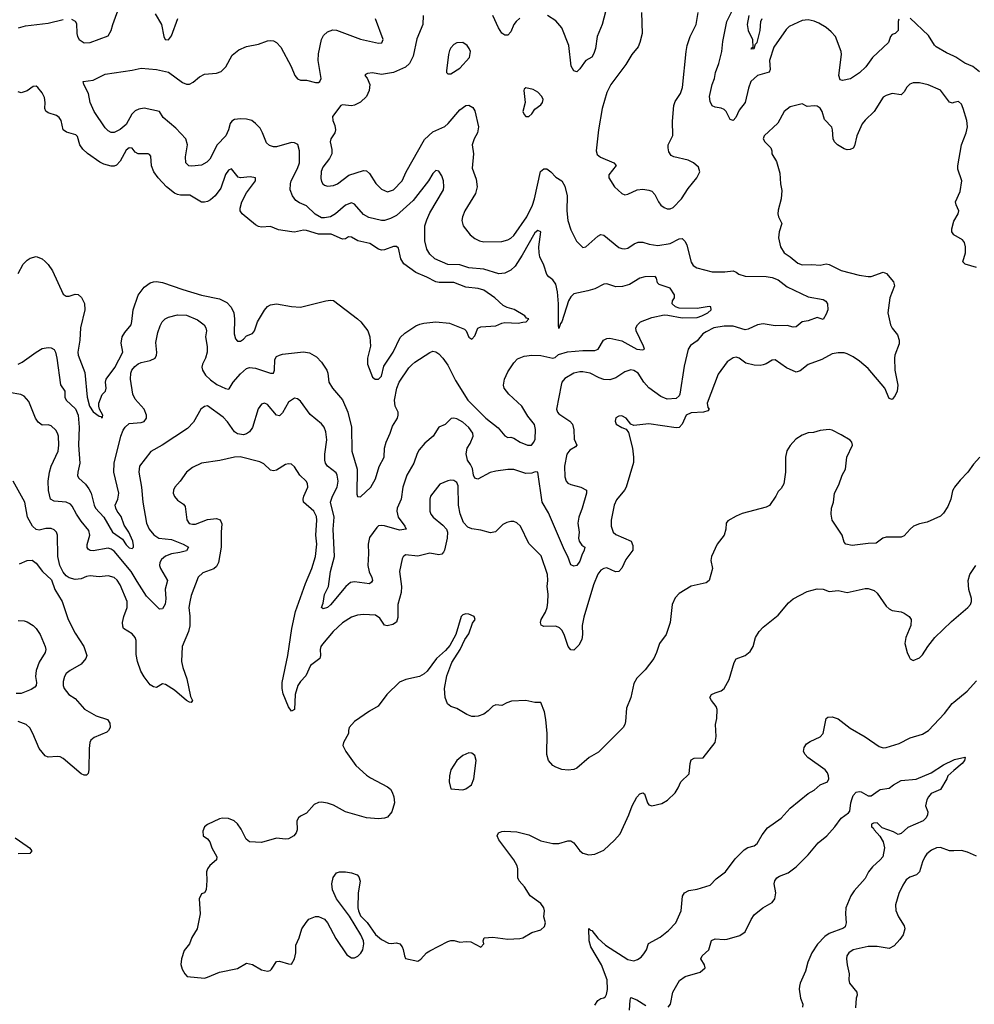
# Model space of a CAD drawing. Header units: inches. Extents: x 2001573 to 2220545, y 644482 to 846830.
# Tile 94 of 256: x 2033780 to 2040136, y 730748 to 737302. Entities that reach past the tile are written whole.
import ezdxf

# ---------------------------------------------------------------- set-up
doc = ezdxf.new("R2010")
doc.units = ezdxf.units.IN
doc.header["$MEASUREMENT"] = 0
doc.layers.add('C0733', color=7, linetype='Continuous')
doc.layers.add('C0743', color=7, linetype='Continuous')

msp = doc.modelspace()

# ---------------------------------------------------------------- linework, layer by layer
at = {"layer": 'C0733', "color": 5}
for points, elevation in [([(2034125.3, 737305.3), (2034150, 737292.3), (2034157.4, 737277.4), (2034160.5, 737210), (2034164.7, 737190), (2034176.2, 737170), (2034210, 737148.3), (2034250, 737151.2), (2034370, 737195.6), (2034390, 737229.3), (2034399.7, 737270), (2034450.4, 737410)], 320), ([(2037694, 737406), (2037657.6, 737270), (2037625.7, 737190), (2037613.5, 737110), (2037603.4, 737076.6), (2037590, 737053.1), (2037550, 737030.9), (2037539.8, 737020.2), (2037510, 736975.6), (2037490, 736954), (2037470, 736960.7), (2037452.7, 736992.7), (2037435.4, 737130), (2037390, 737247.8), (2037350, 737295.3), (2037295.1, 737330)], 360), ([(2039633.8, 737306.2), (2039628.9, 737291.1), (2039628, 737230), (2039610, 737209.3), (2039590, 737202.7), (2039577.3, 737190), (2039563.8, 737150), (2039457.3, 737050), (2039412.7, 736987.3), (2039372.2, 736947.8), (2039310.9, 736909.1), (2039257.7, 736897.7), (2039242.5, 736902.5), (2039233.6, 736930), (2039251.3, 737070), (2039249.9, 737090), (2039210.9, 737190), (2039181.9, 737221.9), (2039148.6, 737250), (2039100, 737280), (2039070, 737293.1), (2039030, 737301.4), (2038990, 737296), (2038904.1, 737255.9), (2038882.3, 737237.7), (2038801.7, 737118.3), (2038772.3, 737030), (2038775.8, 736970), (2038770, 736952.7), (2038692.7, 736930), (2038648.7, 736890), (2038632.9, 736847.1), (2038610.2, 736749.8), (2038570, 736700.9), (2038548.8, 736651.2), (2038530, 736632), (2038510, 736638.4), (2038483.1, 736690), (2038470, 736703.9), (2038450, 736714.2), (2038410, 736719.7), (2038389.7, 736729.7), (2038378.3, 736758.3), (2038373.8, 736790), (2038390.7, 736870), (2038406.9, 736910), (2038413.6, 736950), (2038434.1, 737010), (2038454, 737090), (2038462.3, 737157.7), (2038488.9, 737290), (2038550, 737414.9)], 360), ([(2036465.5, 737330), (2036463.8, 737270), (2036424.5, 737175.5), (2036400.3, 737059.7), (2036374.7, 737010), (2036350, 736985.6), (2036270, 736950.9), (2036190, 736937.7), (2036130, 736947.3), (2036095.3, 736944.7), (2036082, 736938), (2036078, 736930), (2036093.2, 736913.2), (2036112.2, 736870), (2036107.4, 736830), (2036090.3, 736790), (2036050, 736753), (2036010, 736732.6), (2035990, 736729.7), (2035930, 736735.1), (2035919.1, 736730), (2035863.1, 736656.9), (2035864.4, 736630), (2035878, 736598), (2035882, 736570), (2035877.6, 736550), (2035852.7, 736510), (2035846.7, 736490), (2035858.5, 736438.5), (2035858.3, 736410), (2035842.3, 736377.7), (2035798.9, 736321.1), (2035787.7, 736292.3), (2035785.4, 736245.4), (2035790, 736224), (2035799.3, 736210), (2035810, 736201.3), (2035830, 736194.9), (2035870, 736199), (2035896.2, 736210), (2035972, 736268), (2036070, 736298.3), (2036090, 736295.3), (2036110, 736278.7), (2036151.5, 736211.5), (2036190, 736172.9), (2036230, 736156.5), (2036270, 736169), (2036327.3, 736230), (2036353.7, 736290), (2036475.2, 736504.8), (2036530, 736556.1), (2036610, 736590.2), (2036632.8, 736610), (2036710, 736701.2), (2036750, 736730.3), (2036770, 736733.7), (2036796.7, 736716.7), (2036810, 736694.8), (2036834.5, 736590), (2036828, 736550), (2036805.8, 736510), (2036793.8, 736470), (2036801.3, 736410), (2036793, 736313), (2036819.8, 736239.8), (2036825, 736190), (2036815.6, 736144.4), (2036743.7, 736030), (2036728.4, 735990), (2036724.4, 735964.4), (2036733.4, 735930), (2036780.5, 735870), (2036810, 735844.6), (2036840.7, 735830), (2036870, 735823.6), (2036990, 735826.3), (2037030, 735836.5), (2037050, 735847.8), (2037070, 735866.5), (2037157, 735990), (2037193.4, 736066.6), (2037207.9, 736110), (2037248.8, 736291.2), (2037270, 736310.4), (2037290, 736308.8), (2037317, 736290), (2037350, 736254.9), (2037389.2, 736229.2), (2037410, 736193.4), (2037424.6, 736130), (2037422.9, 736030), (2037430, 735966), (2037450, 735902.8), (2037487.7, 735827.7), (2037530, 735786.4), (2037550, 735790.5), (2037630, 735862), (2037650, 735871.8), (2037670, 735868.7), (2037770, 735786), (2037790, 735778), (2037810, 735776.5), (2037830, 735781.1), (2037870.7, 735809.3), (2037898, 735822), (2037930, 735822.2), (2037971, 735809), (2038030, 735799.7), (2038110, 735813), (2038170, 735844), (2038190, 735845.4), (2038210, 735826.4), (2038221.6, 735801.7), (2038250, 735688.5), (2038265.1, 735665.1), (2038288.5, 735650), (2038390, 735624), (2038475.2, 735624.8), (2038530, 735630.5), (2038550, 735622.4), (2038567.4, 735607.4), (2038610, 735594.5), (2038750, 735593.6), (2038790, 735585.1), (2038830.4, 735570.4), (2038890, 735524.5), (2039030, 735458.4), (2039130, 735440.2), (2039147.8, 735427.8), (2039159, 735410), (2039159.8, 735370), (2039150, 735341.6), (2039130, 735306.3), (2039090, 735320.5), (2039030, 735298.2), (2038988.9, 735291.1), (2038950, 735257.6), (2038930, 735256.3), (2038890, 735265.8), (2038810, 735264), (2038730, 735277), (2038693.4, 735270), (2038630, 735241.8), (2038610, 735238), (2038530, 735261.6), (2038470, 735262.9), (2038402, 735250), (2038350, 735223.5), (2038329.1, 735210), (2038290, 735164.5), (2038247, 735133), (2038230.3, 735109.7), (2038203.8, 734996.2), (2038176.5, 734810), (2038170, 734797.6), (2038150, 734779.7), (2038090, 734776.8), (2038050, 734794.6), (2037970, 734850.8), (2037936.8, 734890), (2037896.9, 734950), (2037870, 734967.1), (2037850, 734972.2), (2037810, 734959.1), (2037750, 734919.2), (2037710, 734905.3), (2037670, 734906.6), (2037638.1, 734918.1), (2037578.4, 734950), (2037530, 734958.5), (2037510, 734958.9), (2037470, 734949.8), (2037410, 734913.6), (2037390, 734889.7), (2037384.5, 734870), (2037355.3, 734710), (2037360.2, 734690), (2037370, 734678.6), (2037442.4, 734630), (2037460.3, 734610), (2037470, 734572), (2037471.4, 734510), (2037490.3, 734470), (2037481.8, 734458.2), (2037442.4, 734437.6), (2037422, 734410), (2037407.3, 734330), (2037410, 734259.5), (2037419.5, 734230), (2037430, 734217.6), (2037450, 734207.7), (2037516.1, 734190), (2037553.8, 734170), (2037553.4, 734150), (2037525, 734050), (2037502.6, 733990), (2037496.6, 733950), (2037504.8, 733890), (2037501.3, 733850), (2037504.5, 733830), (2037523.6, 733803.6), (2037543, 733790), (2037539.3, 733770), (2037522.6, 733737.4), (2037510, 733698), (2037490, 733669.7), (2037470, 733664.2), (2037450, 733674.5), (2037429.8, 733730), (2037406.8, 733770), (2037300.4, 734020.4), (2037258.5, 734090), (2037230, 734289.3), (2037212.5, 734292.5), (2037190, 734282.8), (2037150, 734280.8), (2037070, 734307.6), (2037030, 734307.8), (2036950, 734296.8), (2036912.9, 734287.1), (2036830, 734243.9), (2036810, 734249.6), (2036801.3, 734270), (2036794, 734314), (2036782, 734342), (2036760.7, 734370), (2036752.1, 734412.1), (2036759.7, 734450), (2036779.2, 734480.8), (2036800.3, 734530), (2036797.2, 734550), (2036770, 734586.9), (2036730, 734623.1), (2036690, 734644.8), (2036670, 734649.8), (2036652.7, 734647.3), (2036612.8, 734607.2), (2036570, 734589.6), (2036534, 734530), (2036477.5, 734482.5), (2036440.9, 734439.1), (2036425.5, 734414.6), (2036403.6, 734350), (2036357.7, 734270), (2036332.2, 734190), (2036320.9, 734110), (2036292.6, 734050), (2036290.2, 734030), (2036300.7, 733990), (2036343.6, 733930), (2036352.7, 733910), (2036310, 733904.9), (2036210, 733932.7), (2036190, 733935.8), (2036170, 733932.2), (2036157.4, 733922.6), (2036110, 733855.1), (2036100.9, 733810), (2036103.1, 733750), (2036098.4, 733670), (2036106.9, 733626.9), (2036124.9, 733590), (2036128.5, 733570), (2036122.6, 733557.4), (2036110, 733546), (2036010, 733561), (2035983.8, 733556.2), (2035951.7, 733528.3), (2035850, 733406.6), (2035830, 733389.7), (2035800.9, 733380.9), (2035789.6, 733390), (2035801.7, 733418.3), (2035810, 733474.9), (2035836.8, 733530), (2035849.4, 733630), (2035875.6, 733730), (2035868.4, 733910), (2035874.9, 733990), (2035850.6, 734090), (2035863.9, 734130), (2035894.4, 734190), (2035900.5, 734230), (2035894.5, 734270), (2035886.4, 734286.4), (2035829.8, 734330), (2035816.8, 734350), (2035810.9, 734370), (2035811.6, 734410), (2035825.3, 734505.3), (2035818.9, 734558.9), (2035807.3, 734590), (2035790, 734611.1), (2035714.9, 734674.9), (2035650, 734762), (2035630, 734777.6), (2035610, 734783.6), (2035570, 734756.9), (2035530, 734685.6), (2035510, 734665.1), (2035490, 734669.7), (2035430, 734739.7), (2035410, 734749.6), (2035390, 734742.9), (2035367.3, 734712.7), (2035330, 734587.3), (2035310, 734559.6), (2035290, 734545.6), (2035270, 734538.7), (2035230, 734545.1), (2035210, 734557.7), (2035164.5, 734624.5), (2035135.4, 734655.4), (2035030, 734732.8), (2035010, 734727.6), (2034985.3, 734710), (2034936.5, 734623.5), (2034898.1, 734581.9), (2034728, 734470), (2034653, 734427), (2034578.2, 734330), (2034573.8, 734290), (2034592.2, 734190), (2034599.6, 734090), (2034624.4, 733950), (2034642.7, 733910), (2034672.5, 733872.5), (2034706.7, 733850), (2034790, 733842), (2034868.5, 733810), (2034903.7, 733790), (2034890, 733767.3), (2034845.5, 733754.5), (2034790, 733746.3), (2034750, 733730.9), (2034723.5, 733710), (2034712.6, 733690), (2034711.6, 733670), (2034718.1, 733650), (2034763.7, 733570), (2034748, 733512), (2034753.3, 733446.7), (2034748.7, 733411.3), (2034730, 733380.9), (2034710, 733379.3), (2034625.1, 733465.1), (2034561.6, 733561.6), (2034523.1, 733630), (2034410, 733765.5), (2034390, 733778.6), (2034370, 733783.4), (2034270, 733767.6), (2034250, 733768.5), (2034237, 733777), (2034229.4, 733789.4), (2034229.9, 733809.9), (2034246.1, 733870), (2034241.5, 733901.5), (2034190, 733964.4), (2034158.7, 734010), (2034130, 734064.7), (2034117.9, 734077.9), (2034090.7, 734090.7), (2034010, 734097.3), (2033985.1, 734110), (2033970.9, 734169.1), (2033969.7, 734230), (2033978.2, 734290), (2033988.9, 734330), (2034035.5, 734430), (2034040.3, 734470), (2034037.6, 734530), (2034032, 734550), (2034019.8, 734570), (2033990, 734598.5), (2033970, 734605.4), (2033930, 734603.5), (2033902.6, 734622.6), (2033884.5, 734650), (2033840.3, 734760.3), (2033810, 734796.9), (2033787.4, 734807.4), (2033710, 734821.1)], 360), ([(2034682.1, 737342.1), (2034725.2, 737270), (2034740.9, 737190), (2034749.7, 737170), (2034770, 737168), (2034790, 737194), (2034834.2, 737310)], 320), ([(2037110, 737312.2), (2037086.2, 737290), (2037071, 737270), (2037050, 737222), (2037030, 737199.7), (2037010, 737199.1), (2036990, 737212.8), (2036967.5, 737247.5), (2036929.9, 737330)], 360), ([(2037919.2, 737350), (2037924, 737210), (2037909, 737150), (2037897.7, 737122.3), (2037854.9, 737070), (2037816.4, 737003.6), (2037716.9, 736870), (2037690, 736818), (2037658.7, 736710), (2037633.7, 736570), (2037617.5, 736430), (2037625.3, 736405.3), (2037646.1, 736386.1), (2037735.8, 736350), (2037751.2, 736331.2), (2037702, 736270), (2037702, 736250), (2037740.4, 736190), (2037790, 736144.4), (2037810, 736137.1), (2037830, 736140.4), (2037890.5, 736170.5), (2037930, 736174.9), (2037970, 736168.2), (2037990, 736160.5), (2038010, 736139.1), (2038033.7, 736090), (2038050, 736068.5), (2038070, 736052.2), (2038090, 736043.1), (2038110, 736043.1), (2038130, 736052.2), (2038185.7, 736110), (2038230, 736178), (2038289.6, 736250), (2038309.6, 736290), (2038299.8, 736319.7), (2038266, 736350), (2038230, 736366.3), (2038135.3, 736390), (2038118.7, 736398.7), (2038102.7, 736422.7), (2038097.4, 736450), (2038098, 736470), (2038127.9, 736532.1), (2038126.8, 736626.8), (2038134.7, 736730), (2038143.4, 736756.6), (2038180.2, 736810), (2038193.3, 736850), (2038216.5, 737090), (2038224, 737130), (2038243.7, 737190), (2038283.5, 737270), (2038298.4, 737350)], 380), ([(2038634.1, 737330), (2038624.7, 737270), (2038629.9, 737229.9), (2038659.7, 737170), (2038662, 737118), (2038649.8, 737110.2), (2038650, 737106), (2038651, 737109), (2038670, 737109.4), (2038680.2, 737139.7), (2038690, 737149.5), (2038710.1, 737230), (2038715.1, 737290), (2038723.8, 737310)], 340), ([(2033770, 735009.8), (2033797.7, 735022.3), (2033890, 735089.7), (2033930, 735112.6), (2033970, 735120.5), (2033990, 735118.7), (2034010, 735106.6), (2034018.3, 735090), (2034027.6, 735050), (2034051.6, 734871.6), (2034080.5, 734830), (2034081.7, 734790), (2034089.7, 734770), (2034151.9, 734711.9), (2034168.8, 734668.8), (2034176.9, 734590), (2034172.8, 734470), (2034181.4, 734350), (2034166.6, 734290), (2034166.1, 734266.1), (2034174, 734250), (2034218.5, 734210), (2034240.4, 734180.4), (2034255.5, 734150), (2034275.9, 734070), (2034286, 734050), (2034340.5, 733990), (2034398.7, 733890), (2034463.9, 733843.9), (2034490, 733805.8), (2034510, 733786.2), (2034530, 733782), (2034537.1, 733790), (2034538.3, 733801.7), (2034533.2, 733830), (2034506, 733890), (2034476.9, 733936.9), (2034456.1, 733996.1), (2034429.3, 734030), (2034419.7, 734050), (2034416.1, 734070), (2034434, 734110), (2034440.2, 734150), (2034407.4, 734290), (2034409.1, 734350), (2034454, 734530), (2034469.3, 734570), (2034482, 734590), (2034510, 734613.3), (2034590, 734621.4), (2034610, 734627.6), (2034624.6, 734650), (2034625.2, 734670), (2034610, 734710.6), (2034550, 734776.5), (2034533.5, 734810), (2034519, 734910), (2034519.8, 734950), (2034526.5, 734970), (2034545.7, 734994.3), (2034570, 735011.5), (2034590, 735021), (2034650, 735034), (2034682, 735050), (2034691.2, 735068.8), (2034693.4, 735086.6), (2034685.9, 735154.1), (2034699.1, 735220.9), (2034714.8, 735265.2), (2034728.9, 735290), (2034749.4, 735310.6), (2034770, 735322.2), (2034830, 735336.8), (2034890, 735334.4), (2034964.2, 735304.2), (2035007.8, 735270), (2035020.5, 735250), (2035023.5, 735230), (2035016.9, 735190), (2035027.5, 735127.5), (2035027.7, 735090), (2035018, 735050), (2034997.2, 735010), (2034993.3, 734990), (2034996.8, 734970), (2035016.8, 734936.8), (2035050, 734904.4), (2035093.3, 734873.3), (2035150, 734846.2), (2035170, 734843), (2035174, 734846), (2035201.3, 734890), (2035250, 734945.7), (2035290, 734981.3), (2035310, 734988), (2035350, 734982), (2035450, 734948.4), (2035470, 734949.8), (2035475.9, 734970), (2035478.9, 735041.1), (2035490, 735059.6), (2035510.2, 735069.8), (2035530, 735075.4), (2035670, 735091.1), (2035710, 735084.2), (2035757.4, 735057.4), (2035790, 735022.9), (2035825.7, 734970), (2035832.6, 734950), (2035838.3, 734890), (2035863.1, 734850), (2035930, 734771.3), (2035964.6, 734690), (2035989.8, 734590), (2035991.3, 734430), (2036026.4, 734310), (2036024.9, 734144.9), (2036030, 734129.3), (2036050, 734127), (2036117.7, 734190), (2036150, 734246.9), (2036172.9, 734327.1), (2036206, 734390), (2036209.4, 734450), (2036220.2, 734490), (2036247.5, 734550), (2036262.8, 734597.2), (2036295.2, 734650), (2036300.7, 734670), (2036299.6, 734690), (2036280.3, 734730), (2036274.9, 734770), (2036290.2, 734850), (2036306, 734890), (2036370, 734984.4), (2036390, 735005.7), (2036410, 735023.5), (2036510, 735087.8), (2036530, 735094.7), (2036550, 735091.3), (2036570, 735078.7), (2036596.9, 735050), (2036630, 735002.7), (2036681.5, 734901.5), (2036764.4, 734770), (2036883.1, 734650), (2036965.6, 734585.6), (2037010, 734531.6), (2037030, 734521.6), (2037050, 734522.4), (2037070, 734516.3), (2037112, 734490), (2037160.9, 734470), (2037188.9, 734468.9), (2037204.1, 734490), (2037211.5, 734510), (2037214.1, 734574.1), (2037207.5, 734607.5), (2037163.5, 734663.5), (2037124.2, 734730), (2037036.5, 734810), (2037005.8, 734850), (2037000.6, 734870), (2037007.8, 734910), (2037030, 734957.4), (2037070, 735018), (2037095.6, 735044.4), (2037137.9, 735062.1), (2037190, 735069.9), (2037250, 735066.5), (2037330, 735049), (2037346, 735054), (2037367, 735073), (2037428.3, 735091.7), (2037530, 735100.2), (2037610, 735099.8), (2037631.7, 735110), (2037668.2, 735170), (2037690, 735179.8), (2037710, 735182.3), (2037790, 735165.4), (2037890, 735108.6), (2037930, 735103.5), (2037940.5, 735110), (2037934.3, 735130), (2037883.6, 735230), (2037882.9, 735250), (2037893.4, 735270), (2037913.4, 735290), (2037990, 735319.1), (2038070, 735337.7), (2038096.5, 735336.4), (2038190, 735318.3), (2038290, 735320.5), (2038321.7, 735330), (2038362.3, 735350), (2038383.1, 735370), (2038382.8, 735390), (2038370, 735393.8), (2038290, 735380.1), (2038170, 735382.5), (2038146.4, 735390), (2038124.4, 735410), (2038125.5, 735430), (2038140.7, 735450), (2038140.7, 735470), (2038110, 735516), (2038038.6, 735538.6), (2038026, 735550), (2038020.5, 735580.5), (2038011.7, 735591.7), (2037942, 735590), (2037910, 735582), (2037839.5, 735540.5), (2037793.9, 735526.1), (2037750, 735524.9), (2037690, 735544.9), (2037670, 735541.3), (2037610, 735511.7), (2037563.3, 735496.7), (2037470, 735477.4), (2037450, 735457.8), (2037434.7, 735430), (2037390, 735290.4), (2037380.5, 735279.5), (2037370, 735247.3), (2037366.5, 735270), (2037367.1, 735410), (2037359.8, 735490), (2037350, 735540.7), (2037330, 735570.6), (2037302.8, 735590), (2037290, 735606), (2037269.2, 735669.2), (2037244, 735724), (2037238, 735750), (2037236.5, 735790), (2037250, 735890.7), (2037230, 735898), (2037210, 735884.4), (2037125.2, 735734.8), (2037078.3, 735661.7), (2037050, 735634.3), (2037010, 735615.5), (2036970, 735610.2), (2036870, 735641.2), (2036770, 735650.2), (2036710, 735671), (2036630, 735671.9), (2036544.4, 735710), (2036510, 735742), (2036490, 735775.5), (2036476.8, 735830), (2036478.7, 735930), (2036490.1, 735970), (2036510, 736015.6), (2036600.8, 736170), (2036605.2, 736190), (2036602.7, 736230), (2036590, 736263), (2036570, 736293.4), (2036550, 736298), (2036530, 736278), (2036501, 736230), (2036400.8, 736099.2), (2036290, 735999.8), (2036250, 735977.7), (2036210, 735966.4), (2036190, 735966.3), (2036105.7, 735985.7), (2036070, 736006), (2036010, 736074.6), (2035990, 736082.8), (2035950, 736067.6), (2035883.1, 736010), (2035850, 735990.1), (2035810, 735982.1), (2035790, 735984.3), (2035747.1, 736007.1), (2035690, 736063.6), (2035643.4, 736083.4), (2035619.4, 736099.4), (2035597.4, 736130), (2035581.1, 736170), (2035582.3, 736210), (2035587.7, 736230), (2035630, 736311.5), (2035643.2, 736350), (2035643.2, 736430), (2035631.6, 736471.6), (2035610, 736482.8), (2035590, 736484.3), (2035490, 736456.5), (2035470, 736455.8), (2035444.2, 736464.2), (2035423.4, 736483.4), (2035397.4, 736550), (2035380.2, 736580.2), (2035350.9, 736610.9), (2035325.5, 736630), (2035290, 736640.7), (2035250, 736643.2), (2035210, 736637.8), (2035192.6, 736627.4), (2035181.4, 736610), (2035170.5, 736569.5), (2035152.8, 736530), (2035095.6, 736470), (2035045.2, 736374.8), (2035025.6, 736354.4), (2034990, 736334), (2034926.4, 736326.4), (2034906.8, 736330), (2034887.2, 736350), (2034885.2, 736390), (2034896.5, 736470), (2034886.5, 736510), (2034820, 736580), (2034735.8, 736650), (2034710, 736690.6), (2034610, 736712.6), (2034574.4, 736705.6), (2034550, 736695.6), (2034527.1, 736672.9), (2034490, 736603.6), (2034450, 736570.3), (2034410, 736550.3), (2034390, 736551.8), (2034370, 736562.6), (2034350, 736581.3), (2034277, 736690), (2034250.3, 736750), (2034239.3, 736810), (2034206.8, 736870), (2034202, 736890), (2034270, 736899.7), (2034350, 736938.5), (2034530, 736966.9), (2034590, 736980.5), (2034691, 736971), (2034770, 736953.3), (2034863.3, 736883.3), (2034890, 736873.7), (2034910, 736874), (2034934.2, 736885.8), (2034978, 736922), (2035010, 736938.7), (2035090, 736946.9), (2035122, 736958), (2035152.4, 736987.6), (2035194.4, 737065.6), (2035239, 737101), (2035290, 737123.1), (2035370, 737139.1), (2035430, 737162.2), (2035450, 737164.2), (2035470, 737160.3), (2035490, 737149.8), (2035519.5, 737119.5), (2035586.9, 736990), (2035611.5, 736931.5), (2035630, 736907.8), (2035650, 736900.5), (2035690, 736899.7), (2035750, 736883.5), (2035770, 736885.1), (2035778, 736890), (2035787, 736910), (2035766.9, 737030), (2035770, 737075.3), (2035789.3, 737170.7), (2035803.2, 737196.8), (2035830, 737221), (2035866, 737234), (2035890, 737231.6), (2036050, 737171.6), (2036170, 737146.5), (2036192, 737147.9), (2036199.6, 737170), (2036150, 737307.3)], 340), ([(2033772.6, 737247.4), (2033818, 737262), (2033970, 737279.3), (2034070, 737303.9)], 320), ([(2040000, 737058.8), (2039950, 737080.4), (2039882.3, 737122.3), (2039870, 737132.7), (2039830, 737197.4), (2039710, 737311.3)], 360), ([(2040000, 736749.8), (2039990, 736747.1), (2039970, 736754), (2039910, 736833.3), (2039828.7, 736868.7), (2039770, 736881.4), (2039730, 736881), (2039706.9, 736873.1), (2039686.4, 736853.6), (2039670, 736821.3), (2039650, 736802.6), (2039590, 736809.7), (2039550, 736798), (2039530, 736785.4), (2039469.1, 736690), (2039410, 736633.7), (2039390, 736608.2), (2039353.7, 736530), (2039338, 736462), (2039330, 736447.6), (2039310, 736437.7), (2039290, 736435.6), (2039270, 736441.5), (2039224.7, 736470), (2039204.4, 736490), (2039195.6, 736510), (2039192.8, 736570), (2039187.6, 736587.6), (2039138.2, 736638.2), (2039123.1, 736690), (2039110, 736714), (2039090, 736726.3), (2039070.4, 736729.6), (2039023.7, 736723.7), (2038990, 736742), (2038910, 736721.6), (2038870, 736692), (2038827.5, 736612.5), (2038736, 736530), (2038730.7, 736510), (2038742, 736490), (2038782, 736450), (2038787.7, 736430), (2038787.3, 736410), (2038818.7, 736358.7), (2038840.6, 736280.6), (2038846.2, 736210), (2038855.1, 736164.9), (2038850.4, 736110), (2038830, 736034), (2038828.1, 736010), (2038831.7, 735990), (2038853.7, 735946.3), (2038836.3, 735890), (2038832.4, 735850), (2038846, 735790), (2038870, 735750.4), (2038910, 735724.6), (2038961.2, 735681.2), (2038989.4, 735669.4), (2039053.4, 735673.4), (2039110, 735668.7), (2039150, 735676.4), (2039170, 735672.2), (2039250, 735633.7), (2039370, 735602), (2039430, 735593.4), (2039450, 735593), (2039530, 735621.3), (2039552.4, 735612.4), (2039598.2, 735558.2), (2039605.2, 735530), (2039572.6, 735450), (2039560.3, 735350), (2039578.5, 735270), (2039588.2, 735248.2), (2039624.5, 735204.5), (2039635.2, 735170), (2039634.7, 735145.3), (2039607.4, 735070), (2039604.9, 735050), (2039606.2, 734970), (2039626.8, 734870), (2039622.6, 734830), (2039610, 734799.6), (2039590, 734774.5), (2039570, 734780.7), (2039539.4, 734850), (2039430, 734981.4), (2039372.1, 735030), (2039330, 735057.7), (2039290, 735078.9), (2039270, 735084.2), (2039230, 735085.4), (2039190, 735078), (2039120.2, 735039.8), (2039030, 735007.1), (2038976.1, 734963.9), (2038950, 734956.8), (2038885.3, 734985.3), (2038810, 735038.7), (2038790, 735035.6), (2038750, 735011.3), (2038730, 735005.4), (2038710, 735001.1), (2038670, 735001.8), (2038615.1, 735015.1), (2038570, 735048), (2038550, 735055.6), (2038530, 735051.8), (2038490, 735024.5), (2038430, 734943.7), (2038356.5, 734750), (2038361.7, 734721.7), (2038371, 734710), (2038362, 734698), (2038334, 734690), (2038250, 734684.4), (2038218, 734670), (2038190, 734609.2), (2038170, 734586.6), (2038150, 734585.1), (2037968.9, 734611.1), (2037870, 734601.2), (2037849.1, 734609.1), (2037819, 734650), (2037790, 734666), (2037770, 734662.7), (2037750, 734652.7), (2037744, 734630), (2037751, 734610), (2037790, 734587.3), (2037817.3, 734577.3), (2037833.4, 734553.4), (2037859.5, 734450), (2037866.7, 734390), (2037866, 734354), (2037817.7, 734190), (2037806.7, 734170), (2037754.1, 734105.9), (2037737.2, 734070), (2037718, 733970), (2037718, 733930), (2037732, 733892), (2037750, 733875.6), (2037851.4, 733831.4), (2037863, 733803), (2037861.6, 733770), (2037815.3, 733710), (2037789.5, 733650.5), (2037770.2, 733630), (2037747.2, 733627.2), (2037690, 733652.4), (2037670, 733648.5), (2037650, 733636.9), (2037630, 733612), (2037600, 733540), (2037535.7, 733324.3), (2037526.2, 733270), (2037528.1, 733210), (2037523.4, 733176.6), (2037502.2, 733137.8), (2037470, 733104.5), (2037450, 733107.8), (2037431.5, 733130), (2037405.6, 733210), (2037390, 733238.7), (2037374.2, 733254.2), (2037350, 733264.2), (2037270, 733264), (2037251.8, 733271.8), (2037247.8, 733290), (2037252.6, 733310), (2037280.9, 733359.1), (2037291.6, 733388.4), (2037297.3, 733422.7), (2037298.8, 733478.8), (2037291.3, 733530), (2037296.3, 733570), (2037294, 733610), (2037252.6, 733732.6), (2037170, 733816.2), (2037114, 733930), (2037090, 733953.3), (2037070, 733962), (2037050, 733962.7), (2037024.2, 733955.8), (2036998, 733942), (2036947.3, 733892.7), (2036914.3, 733885.7), (2036850, 733903.8), (2036790, 733912.6), (2036763.1, 733923.1), (2036734.3, 733954.3), (2036711.9, 734011.9), (2036700.7, 734070), (2036698.6, 734198.6), (2036690, 734221.3), (2036670, 734234.7), (2036650, 734237.2), (2036630, 734233.3), (2036578.4, 734210), (2036515.8, 734130), (2036511.8, 734110), (2036510.2, 734030), (2036517.4, 734010), (2036534, 733990), (2036597.7, 733937.7), (2036620.9, 733910), (2036628.1, 733890), (2036626, 733850), (2036608.8, 733771.2), (2036602, 733758), (2036590, 733745), (2036570, 733739.8), (2036510, 733751.8), (2036430, 733730.9), (2036350, 733739.5), (2036332.4, 733727.6), (2036325.9, 733714.2), (2036309, 733630), (2036321.2, 733530), (2036320.7, 733490), (2036298.2, 733410), (2036297.6, 733322.4), (2036288.6, 733291.4), (2036263.5, 733276.5), (2036227.5, 733267.5), (2036210, 733272.1), (2036178.1, 733318.1), (2036150, 733338.6), (2036070, 733343.8), (2036030, 733338.9), (2035990, 733326), (2035930, 733286.4), (2035867.7, 733230), (2035795.6, 733144.4), (2035785.7, 733130), (2035780.2, 733110), (2035783.2, 733070), (2035778.5, 733050), (2035716.9, 733003.1), (2035685.6, 732934.4), (2035650, 732896.9), (2035631.7, 732870), (2035613.8, 732810), (2035610.2, 732709.8), (2035590, 732699.3), (2035570, 732729.2), (2035533.8, 732813.8), (2035526.8, 732850), (2035528.5, 732890), (2035565, 733070), (2035591.3, 733250), (2035617, 733363), (2035683.5, 733550), (2035725, 733650), (2035749.9, 733730), (2035758.7, 733810), (2035752.7, 733870), (2035759.3, 733970), (2035755.8, 733995.8), (2035737.8, 734030), (2035670.8, 734090.8), (2035666.6, 734110), (2035670.9, 734130), (2035697.6, 734190), (2035695.4, 734215.4), (2035688.4, 734230), (2035645.7, 734270), (2035610, 734325.1), (2035590, 734342.9), (2035570, 734345.6), (2035550, 734340.5), (2035490, 734304.2), (2035470, 734298.4), (2035450, 734302.9), (2035405.6, 734345.6), (2035380.1, 734360.1), (2035247.3, 734392.7), (2035209.3, 734390.7), (2035112.4, 734367.6), (2034990, 734351.1), (2034930, 734321.1), (2034890.4, 734290), (2034849.2, 734230.8), (2034813.7, 734190), (2034804.2, 734170), (2034802.6, 734150), (2034810, 734127.7), (2034830, 734103), (2034870, 734078), (2034881.4, 734061.4), (2034893.6, 733973.6), (2034909.3, 733949.3), (2034930, 733943.2), (2034950, 733944.2), (2035030, 733974.4), (2035090, 733982.3), (2035114, 733974), (2035126.6, 733946.6), (2035120.6, 733890), (2035121.4, 733790), (2035104.7, 733690), (2035090, 733662), (2035073.5, 733646.5), (2035000.6, 733619.4), (2034969.2, 733590.8), (2034922.6, 733470), (2034912, 733428), (2034907.3, 733390), (2034912.6, 733332.6), (2034911.9, 733268.1), (2034904.2, 733230), (2034862.8, 733130), (2034857.8, 733030), (2034865.8, 732990), (2034893.8, 732913.8), (2034918, 732798), (2034930.2, 732770), (2034922, 732758), (2034910, 732758.7), (2034890, 732771.3), (2034810, 732839.2), (2034750, 732876.3), (2034730, 732882), (2034690, 732858), (2034670, 732862.4), (2034650, 732875.1), (2034607.9, 732927.9), (2034586.8, 732966.7), (2034564.8, 733030), (2034556.2, 733076.2), (2034555.2, 733170), (2034549.9, 733189.9), (2034530, 733213.3), (2034471.8, 733250), (2034465.9, 733265.9), (2034465.7, 733290), (2034474, 733330), (2034495.1, 733390), (2034496.1, 733430), (2034450, 733540.5), (2034430, 733571), (2034410, 733589.7), (2034370, 733600.4), (2034310, 733593.3), (2034250, 733599.7), (2034224.7, 733595.3), (2034190, 733580.5), (2034150, 733576.3), (2034110, 733587.8), (2034090, 733600.5), (2034070, 733624.5), (2034048, 733670), (2034035.1, 733730), (2034033, 733870), (2034024.5, 733890), (2034010, 733906.6), (2033990, 733915.1), (2033955.1, 733915.1), (2033910, 733904), (2033890, 733908.4), (2033864.5, 733930), (2033833.2, 733990), (2033813.8, 734090), (2033736.2, 734230)], 380), ([(2033770, 735613.3), (2033804.3, 735675.7), (2033830, 735701.7), (2033850, 735714.7), (2033890, 735726.3), (2033930, 735709.7), (2033950, 735693.3), (2033970, 735673.3), (2033999.1, 735630), (2034070, 735474.5), (2034090, 735461.6), (2034110, 735462.4), (2034150, 735475.6), (2034170, 735472), (2034192.3, 735452.2), (2034212.5, 735412.5), (2034214, 735370), (2034185.4, 735250), (2034180.6, 735170), (2034168.4, 735090), (2034169.9, 735069.9), (2034214.2, 734954.2), (2034229.9, 734790.1), (2034244.7, 734730), (2034270, 734691.1), (2034310, 734663), (2034321.2, 734661.2), (2034330, 734649.6), (2034334.4, 734670), (2034311.6, 734710), (2034306.7, 734730), (2034308, 734750), (2034330, 734807), (2034352, 734830), (2034356.9, 734850), (2034352.6, 734890), (2034356.5, 734910), (2034413.6, 734986.4), (2034467.4, 735090), (2034456.8, 735150), (2034462.9, 735190), (2034479.2, 735220.8), (2034521.7, 735270), (2034527.8, 735292.2), (2034534.7, 735370), (2034570, 735468), (2034610, 735522), (2034650, 735549.7), (2034670, 735556.1), (2034690, 735558.8), (2034730, 735553.3), (2034865.4, 735505.4), (2034990, 735468.7), (2035110, 735444.6), (2035160.3, 735420.4), (2035188.8, 735388.8), (2035205.6, 735350), (2035210.5, 735310), (2035207.4, 735210), (2035218, 735178), (2035230, 735161.3), (2035250, 735162.6), (2035270, 735175.1), (2035290, 735197.6), (2035330, 735213), (2035343.6, 735230), (2035364.4, 735290), (2035410, 735369.6), (2035430, 735394), (2035450, 735404.7), (2035490.2, 735409.8), (2035590, 735392.1), (2035650, 735388.5), (2035818, 735430), (2035850, 735434.5), (2035870, 735431.9), (2036029.6, 735310), (2036051.6, 735290), (2036098.4, 735230), (2036112.1, 735192.1), (2036115.9, 735130), (2036096, 735050), (2036095.8, 735010), (2036130, 734922), (2036146, 734910), (2036170, 734909.8), (2036190, 734929.6), (2036204.9, 734995), (2036267.2, 735090), (2036313.1, 735186.9), (2036345.2, 735214.8), (2036416.7, 735263.3), (2036443.5, 735276.5), (2036470, 735283), (2036549.9, 735289.9), (2036642.9, 735282.9), (2036741.6, 735241.6), (2036752.3, 735230), (2036770, 735189), (2036790, 735175.3), (2036810, 735198), (2036830, 735249), (2036850, 735258), (2036950, 735263.7), (2036990, 735282.9), (2037010, 735287.6), (2037099, 735281), (2037130, 735289.5), (2037152, 735290), (2037170.7, 735310), (2037155.5, 735315.5), (2037142.8, 735330), (2037072.9, 735372.9), (2037026.5, 735386.5), (2037000.2, 735400.2), (2036942.6, 735450), (2036870, 735502.2), (2036833.2, 735513.2), (2036750, 735522.1), (2036670, 735552.7), (2036573, 735552.9), (2036550, 735557.1), (2036490, 735588.8), (2036418.8, 735618.8), (2036337, 735677), (2036318.9, 735710), (2036302, 735782), (2036290, 735793), (2036270, 735793.4), (2036210, 735770.2), (2036190, 735767.5), (2036170, 735773.8), (2036111.9, 735811.9), (2036030.7, 735830.7), (2035990, 735855.6), (2035970, 735855.9), (2035950, 735844.2), (2035930, 735840.2), (2035853.7, 735873.7), (2035770, 735873.6), (2035690, 735899.6), (2035670, 735900.1), (2035610, 735888.6), (2035591.3, 735890), (2035503.6, 735903.6), (2035450, 735925), (2035390, 735920.9), (2035370, 735925.5), (2035350, 735936.8), (2035260.9, 736010), (2035249.2, 736030), (2035247.7, 736047.7), (2035259.8, 736090), (2035289.4, 736150), (2035351.2, 736230), (2035350, 736250.3), (2035315.2, 736255.2), (2035250, 736249.4), (2035234.4, 736254.4), (2035190, 736308.7), (2035170, 736299.5), (2035150, 736271.8), (2035119.4, 736180.6), (2035082, 736130), (2035050, 736102.8), (2035030, 736092.3), (2035010, 736087.1), (2034990, 736088), (2034913.4, 736133.4), (2034850, 736133), (2034830, 736138.8), (2034810, 736148.4), (2034756.9, 736190), (2034702.7, 736250), (2034674.4, 736290), (2034657.2, 736330), (2034653.3, 736393.3), (2034645.1, 736405.1), (2034634.8, 736410), (2034569.3, 736409.3), (2034550, 736419.5), (2034530, 736446.7), (2034510, 736450.2), (2034490, 736433.4), (2034450, 736360.7), (2034425.4, 736334.6), (2034410, 736327.9), (2034390, 736327.9), (2034340.4, 736340.4), (2034313, 736353), (2034231.1, 736411.1), (2034199.6, 736439.6), (2034180.2, 736470), (2034164, 736524), (2034154.9, 736534.9), (2034092.4, 736552.4), (2034070.4, 736570), (2034057, 736630), (2034043.8, 736650), (2034025.2, 736665.3), (2033970, 736682.6), (2033954.3, 736694.3), (2033947.7, 736710), (2033949.3, 736750), (2033944.4, 736784.5), (2033930, 736814.4), (2033901.6, 736850), (2033890, 736858.7), (2033870, 736857.6), (2033830, 736828.9), (2033790, 736814.3), (2033770, 736820.8)], 320), ([(2040000, 735869.8), (2039999.7, 735870), (2039985.7, 735890), (2039985.7, 735910), (2040000, 735960)], 380), ([(2040000, 734182.5), (2039990, 734166), (2039978.8, 734110), (2039958.7, 734061.3), (2039930, 734016.3), (2039910, 733996.3), (2039822, 733958), (2039770, 733946.6), (2039730.8, 733930), (2039708.1, 733911.9), (2039670, 733866), (2039650, 733858), (2039550, 733858), (2039527.3, 733850), (2039482, 733818), (2039430, 733816.2), (2039323.1, 733803.1), (2039281.2, 733810), (2039270, 733824), (2039255.1, 733870), (2039189.7, 733970), (2039182.3, 734010), (2039185.7, 734050), (2039198, 734090), (2039204.4, 734150), (2039234, 734206), (2039256.8, 734270), (2039277.6, 734310), (2039286.8, 734390), (2039325.6, 734470), (2039321, 734490), (2039310, 734502.6), (2039250, 734538.4), (2039190, 734569.4), (2039170, 734574), (2039110, 734568), (2039065.1, 734554.9), (2039030, 734551.9), (2038990, 734536.4), (2038948.7, 734510), (2038910, 734466.9), (2038888.2, 734431.8), (2038879.4, 734390), (2038879.8, 734290), (2038868.3, 734211.7), (2038850, 734181.6), (2038830, 734160.5), (2038815, 734130), (2038771.6, 734068.4), (2038750, 734057.7), (2038590, 734015.5), (2038550, 733998.4), (2038494.1, 733965.9), (2038483.1, 733950), (2038482.4, 733910), (2038470.5, 733870), (2038424.2, 733810), (2038386.7, 733730), (2038381.3, 733701.3), (2038392.9, 733650), (2038370.3, 733570), (2038350, 733554.5), (2038250, 733531.6), (2038170, 733482.6), (2038145.3, 733454.7), (2038125.2, 733410), (2038111.3, 733290), (2038084.7, 733210), (2038040.9, 733150), (2038021.1, 733090), (2038002.4, 733050), (2037944.8, 732975.2), (2037890, 732919.6), (2037870, 732882.7), (2037849, 732790), (2037820, 732720), (2037814, 732630), (2037810.2, 732610), (2037798.2, 732590), (2037633.1, 732426.9), (2037571.6, 732390), (2037490, 732320.7), (2037470, 732311.8), (2037432.5, 732307.5), (2037389.1, 732310.9), (2037350, 732325.6), (2037330, 732338.5), (2037302, 732370), (2037289.4, 732410), (2037293.2, 732550), (2037283.7, 732643.7), (2037274.5, 732694.5), (2037250, 732757), (2037210, 732757.6), (2037150, 732769.7), (2037054.8, 732765.2), (2037024.6, 732755.4), (2036990, 732737.2), (2036950, 732741.2), (2036930, 732732.7), (2036899, 732701), (2036870, 732680.5), (2036833.6, 732666.4), (2036810, 732663.5), (2036790, 732664.2), (2036757.4, 732677.5), (2036690, 732716.1), (2036650.7, 732730.7), (2036628.4, 732748.4), (2036613.8, 732790), (2036608.2, 732850), (2036624.9, 732935.1), (2036657.4, 733022.6), (2036712.8, 733110), (2036744.4, 733175.6), (2036770, 733214.8), (2036795.8, 733284.2), (2036811.8, 733310), (2036805.1, 733330), (2036770, 733345.7), (2036750, 733346.6), (2036730, 733339.6), (2036719.3, 733330), (2036684.4, 733210), (2036644.2, 733135.8), (2036616.3, 733103.7), (2036554.4, 733050), (2036493.5, 732966.5), (2036472.5, 732947.5), (2036443, 732930), (2036350.2, 732909.8), (2036308.6, 732891.4), (2036223.7, 732810), (2036166.8, 732733.2), (2036110, 732700.5), (2036008.4, 732630), (2035974.4, 732590), (2035968.4, 732570), (2035968.5, 732550), (2035936.9, 732490), (2035932.7, 732470), (2035951.6, 732430), (2036017.3, 732337.3), (2036090, 732272.4), (2036114.8, 732254.8), (2036230, 732196.4), (2036250, 732179.3), (2036260.7, 732160.7), (2036270.3, 732130), (2036274.9, 732090), (2036257.2, 732030), (2036230, 731993.5), (2036210, 731986.6), (2036170, 731983.4), (2036089.3, 731990), (2035950, 732029.8), (2035870, 732072.7), (2035830, 732087), (2035790, 732094.7), (2035768.9, 732091.1), (2035741.5, 732078.5), (2035690, 732019.5), (2035650, 732000.9), (2035637.3, 731990), (2035625.5, 731970), (2035628, 731910), (2035621.6, 731890), (2035605.5, 731870), (2035570, 731848.9), (2035550, 731846.8), (2035490, 731854), (2035390, 731826.3), (2035309.6, 731829.6), (2035287.3, 731847.3), (2035254.5, 731914.5), (2035229.3, 731950), (2035209, 731970), (2035170, 731984.5), (2035130, 731987), (2035110, 731983.7), (2035030, 731944), (2035011.3, 731930), (2034999.6, 731900.4), (2035002, 731870), (2035030.7, 731850.7), (2035046, 731830), (2035059.1, 731790), (2035093.4, 731730), (2035090.6, 731710), (2035047.1, 731672.9), (2035030, 731649.2), (2035024.7, 731630), (2035027.1, 731572.9), (2035022, 731510), (2035010.5, 731489.5), (2034990, 731484), (2034975.5, 731450), (2034981.1, 731350), (2034962, 731250), (2034927.1, 731192.9), (2034910.3, 731149.7), (2034874.6, 731105.4), (2034857, 731050), (2034852.5, 731012.5), (2034861.1, 730981.1), (2034879.1, 730950), (2034894.4, 730934.4), (2035010, 730922.4), (2035030, 730928.5), (2035110, 730962.6), (2035230, 730987.2), (2035290, 731022), (2035330, 731013.8), (2035390, 730977.6), (2035430, 730968.4), (2035447.2, 730972.8), (2035457.6, 730982.4), (2035490, 731033.4), (2035510, 731036.4), (2035570, 731018), (2035590, 731016), (2035609.3, 731050), (2035618, 731090), (2035618.6, 731141.4), (2035642, 731190), (2035659.6, 731250), (2035686.5, 731293.5), (2035705.6, 731314.4), (2035750, 731331.8), (2035770, 731331.8), (2035810, 731314.9), (2035830, 731291.6), (2035885.2, 731185.2), (2035957.7, 731077.7), (2035990, 731058), (2036010, 731058), (2036032.2, 731067.8), (2036052.3, 731087.7), (2036064.5, 731110), (2036072, 731150), (2036068.9, 731170), (2036050.5, 731210.5), (2035975.6, 731335.6), (2035890, 731450.8), (2035861.8, 731510), (2035858, 731550), (2035867.4, 731592.6), (2035890, 731624.2), (2035910, 731629.1), (2035949.8, 731630.2), (2035990, 731623.9), (2036026, 731610), (2036037.6, 731597.6), (2036047.4, 731567.4), (2036034.8, 731490), (2036032.3, 731390), (2036034.9, 731370), (2036050, 731337.1), (2036093.1, 731293.1), (2036150, 731213.4), (2036190, 731180.5), (2036235.6, 731155.6), (2036252.4, 731152.4), (2036290, 731157.5), (2036311.4, 731150), (2036327.6, 731130), (2036334.1, 731114.1), (2036342.3, 731070), (2036350, 731053.4), (2036430, 731036.3), (2036450, 731047.7), (2036489.6, 731090), (2036510, 731103.1), (2036630, 731166.4), (2036650, 731172.7), (2036673.4, 731173.4), (2036710, 731161), (2036752.9, 731167.1), (2036784.5, 731164.5), (2036850, 731128.8), (2036869.4, 731150), (2036867, 731170), (2036873.2, 731190), (2036930, 731195), (2037030, 731181.2), (2037110, 731186.8), (2037130, 731191.5), (2037190, 731226.7), (2037250, 731244.7), (2037274.7, 731265.3), (2037281.4, 731290), (2037269.8, 731330), (2037275.1, 731370), (2037270.8, 731390), (2037250, 731418.5), (2037178.3, 731470), (2037142, 731530), (2037106.4, 731570), (2037097.2, 731590), (2037097.8, 731650), (2037091.9, 731670), (2037069.8, 731710), (2036970, 731842.4), (2036960.3, 731870), (2036968.5, 731890), (2036990, 731899.2), (2037010, 731901.2), (2037090, 731895.6), (2037170, 731876.5), (2037250, 731835.5), (2037330, 731818.8), (2037370, 731819.2), (2037430, 731835.6), (2037450, 731835.3), (2037470, 731823.8), (2037508.9, 731770), (2037530, 731753.4), (2037570, 731743.6), (2037610, 731747.2), (2037670, 731775.3), (2037740, 731840), (2037777.4, 731882.6), (2037836.9, 732010), (2037857.2, 732070), (2037890, 732127.4), (2037910, 732149), (2037930, 732156.9), (2037940.4, 732150), (2037959.7, 732090), (2037970, 732076), (2037990, 732068.9), (2038055.2, 732084.8), (2038093.3, 732106.7), (2038143.8, 732156.2), (2038164.5, 732190), (2038181.6, 732230), (2038236.9, 732283.1), (2038243.1, 732350), (2038250, 732375.5), (2038270, 732387), (2038331.5, 732388.5), (2038411.1, 732490), (2038418.3, 732530), (2038413.7, 732610), (2038422.3, 732650), (2038423.9, 732710), (2038417.6, 732730), (2038385.3, 732770), (2038376, 732790), (2038386.6, 732810), (2038410, 732822.2), (2038450, 732834), (2038470, 732850.3), (2038503, 732910), (2038537, 733023), (2038550, 733046.7), (2038610.8, 733069.2), (2038643.8, 733096.2), (2038663.9, 733130), (2038679.1, 733190), (2038704.7, 733230), (2038730, 733258.4), (2038830, 733337.6), (2038899.1, 733420.9), (2038930, 733446.7), (2039023.3, 733496.7), (2039090, 733513.4), (2039130, 733510.7), (2039170, 733496.3), (2039230, 733502.8), (2039290, 733490.3), (2039410, 733516.5), (2039430, 733516), (2039470, 733502), (2039490, 733484.4), (2039550, 733397.6), (2039570, 733380.3), (2039590, 733368.9), (2039650, 733360.3), (2039670, 733352.6), (2039701.6, 733330), (2039714.9, 733310), (2039714.4, 733270), (2039679.3, 733190), (2039674, 733150), (2039688.9, 733090), (2039702, 733062), (2039710, 733046.8), (2039730, 733036.3), (2039770, 733055.3), (2039790, 733073.7), (2039826.8, 733130), (2039873.8, 733190), (2039983.8, 733296.2), (2040000, 733310)], 420), ([(2033779.4, 733680.6), (2033830, 733701.6), (2033864.1, 733704.1), (2033890, 733684.9), (2033932.7, 733630), (2033993, 733573), (2034014.4, 733510), (2034063.1, 733430), (2034103.1, 733310), (2034150, 733217.6), (2034207.4, 733130), (2034228, 733070), (2034220.7, 733050), (2034188.8, 733011.2), (2034117.1, 732970), (2034090, 732949.5), (2034078.9, 732930), (2034070, 732898), (2034070.3, 732870), (2034076, 732850), (2034108.2, 732810), (2034150, 732783), (2034211.9, 732711.9), (2034290, 732668.9), (2034364.4, 732644.4), (2034380, 732620), (2034382.3, 732590), (2034372, 732570), (2034359.4, 732560.6), (2034275.3, 732524.7), (2034253.9, 732506.1), (2034246.9, 732490), (2034241.8, 732450), (2034240.2, 732310), (2034235.1, 732284.9), (2034226, 732274), (2034210, 732273), (2034190, 732282), (2034070, 732383.5), (2034050, 732394.4), (2034030, 732398), (2033970, 732393.7), (2033950, 732401.3), (2033910.8, 732450.8), (2033868.2, 732550), (2033847.4, 732587.4), (2033823, 732610), (2033770, 732629.8)], 380), ([(2033770, 733302.6), (2033810, 733301.1), (2033830, 733293.7), (2033870, 733269), (2033890.2, 733250), (2033915.6, 733210), (2033949.2, 733130), (2033953.4, 733110), (2033950.2, 733090), (2033910, 733025.6), (2033889.4, 732970), (2033885.9, 732930), (2033892.4, 732890), (2033888.9, 732871.1), (2033881.1, 732858.9), (2033857.2, 732842.8), (2033790, 732818), (2033756, 732816)], 360), ([(2037610, 730743.1), (2037630, 730773.4), (2037650, 730786.3), (2037670, 730790.4), (2037679.6, 730800.4), (2037686.7, 730813.3), (2037693.2, 730846.8), (2037690.6, 730910), (2037653.6, 731010), (2037583.9, 731130), (2037572.5, 731170), (2037570, 731252.7), (2037580.9, 731240.9), (2037590, 731240.4), (2037628.5, 731188.5), (2037681.2, 731141.2), (2037830, 731046.2), (2037870, 731038.3), (2037894.2, 731045.8), (2037917.6, 731062.4), (2037936.8, 731083.2), (2037953, 731110), (2037967, 731153), (2038044.7, 731195.3), (2038100.6, 731239.4), (2038147.8, 731290), (2038183.5, 731370), (2038192.6, 731467.4), (2038207.3, 731490), (2038235.2, 731504.8), (2038290, 731513.7), (2038378.4, 731541.6), (2038416.9, 731583.1), (2038478.4, 731630), (2038543.8, 731716.2), (2038603.1, 731776.9), (2038628.5, 731791.5), (2038670, 731803.1), (2038690, 731818), (2038723.7, 731876.3), (2038758.2, 731921.8), (2038850, 731987), (2038910, 732053.4), (2039029.8, 732150.3), (2039070, 732174.6), (2039110, 732208.5), (2039159.3, 732230), (2039167.6, 732250), (2039166.3, 732270), (2039158.3, 732290), (2039142.6, 732310), (2039027.7, 732390), (2039008.9, 732410), (2038999, 732430), (2039002.5, 732457.5), (2039018.8, 732481.2), (2039042.3, 732497.7), (2039110, 732528.2), (2039128.9, 732550), (2039149.8, 732650.1), (2039161.1, 732658.9), (2039190, 732660.8), (2039228.5, 732648.5), (2039310, 732585.3), (2039410, 732528.4), (2039503.4, 732463.4), (2039530, 732455), (2039550, 732456.8), (2039635.5, 732484.5), (2039710, 732521.6), (2039790, 732547.1), (2039832, 732570), (2039936.7, 732683.3), (2039988.3, 732750), (2040000, 732759.7)], 380), ([(2038098.4, 730730), (2038112.8, 730750), (2038129.6, 730830), (2038174, 730906), (2038210, 730932.2), (2038310, 730963), (2038344.5, 730990), (2038339.6, 731010), (2038315.4, 731050), (2038324.2, 731070), (2038368.4, 731110), (2038386.6, 731173.4), (2038410, 731183.7), (2038470, 731179.1), (2038490, 731182), (2038573.9, 731206.1), (2038609.6, 731230), (2038650, 731313.4), (2038670, 731343), (2038727.3, 731390), (2038790, 731425), (2038807.9, 731450), (2038815.4, 731490), (2038804, 731550), (2038808.2, 731570), (2038821.6, 731590), (2038838, 731602), (2038896.8, 731623.2), (2038950, 731662.3), (2039030, 731744.2), (2039097, 731823), (2039153.6, 731870), (2039207.6, 731930), (2039250, 731986.8), (2039298.4, 732021.6), (2039306.2, 732033.8), (2039313.1, 732090), (2039321.7, 732118.3), (2039330, 732139.1), (2039350, 732160.5), (2039370, 732164.9), (2039382, 732162), (2039430, 732136), (2039450, 732136), (2039495.3, 732170), (2039510, 732177.3), (2039570, 732186.8), (2039597.2, 732210), (2039650, 732237.1), (2039750, 732247.3), (2039849.5, 732290), (2039930, 732341.7), (2040000, 732375.1)], 360), ([(2040000, 732304.1), (2039958.8, 732270), (2039954, 732250), (2039910, 732178), (2039848.7, 732151.3), (2039830.6, 732130), (2039819.1, 732110), (2039810.8, 732070), (2039826, 732030), (2039824.9, 732010), (2039814.4, 731990), (2039794.4, 731970), (2039694.3, 731925.7), (2039650, 731884.5), (2039630, 731878), (2039597.2, 731897.2), (2039523.3, 731923.3), (2039490, 731957.2), (2039465.4, 731954.6), (2039452, 731948), (2039451.3, 731930), (2039463.4, 731923.4), (2039468.4, 731910), (2039507.6, 731867.6), (2039529.1, 731830), (2039538, 731790), (2039526, 731730), (2039510.2, 731709.8), (2039457.3, 731662.7), (2039432.4, 731630), (2039410, 731586.6), (2039336.9, 731503.1), (2039313.4, 731470), (2039281.3, 731390), (2039277.6, 731350), (2039282.4, 731290), (2039275.3, 731264.7), (2039264.7, 731255.3), (2039170, 731218.5), (2039141.2, 731198.8), (2039091.5, 731148.5), (2039054.4, 731090), (2039028.3, 731028.3), (2039011.8, 730968.2), (2038976.4, 730890), (2038972.4, 730870), (2038970.4, 730850), (2038979.5, 730790), (2038994.9, 730750), (2038993, 730730)], 360), ([(2033750, 731856.3), (2033830, 731801.5), (2033845.3, 731790), (2033860.4, 731770), (2033848.3, 731751.7), (2033770, 731750.8)], 380), ([(2040000, 731770.2), (2039970, 731769.7), (2039910, 731792.1), (2039884, 731790), (2039850, 731774.2), (2039819.1, 731750), (2039806, 731730), (2039790, 731697.2), (2039770, 731629.6), (2039750.8, 731609.2), (2039706.6, 731593.4), (2039683.1, 731576.9), (2039659.5, 731540.5), (2039634.1, 731485.9), (2039610.3, 731410), (2039612.5, 731372.5), (2039630.2, 731330), (2039668.1, 731270), (2039673.5, 731250), (2039662.3, 731210), (2039640.9, 731179.1), (2039602.8, 731137.2), (2039570, 731119.2), (2039490, 731132.7), (2039430, 731133.2), (2039330.2, 731109.8), (2039299.5, 731090), (2039287.9, 731070), (2039284.7, 731050), (2039289.2, 731010), (2039303.6, 730950), (2039299.6, 730910), (2039305.2, 730890), (2039354.9, 730830), (2039356.4, 730810), (2039350.4, 730790), (2039345.7, 730725.7)], 380), ([(2037839.8, 730710), (2037844.5, 730775.5), (2037850, 730793.4), (2037890, 730777), (2037950, 730740.4)], 360)]:
    msp.add_lwpolyline(points, dxfattribs=dict(at, elevation=elevation))
for points, elevation in [([(2036730, 737149.5), (2036690, 737147.8), (2036670, 737136.9), (2036650, 737114.5), (2036642.4, 737097.6), (2036634.3, 737070), (2036622, 736962), (2036622.8, 736950), (2036630, 736941), (2036650, 736942.8), (2036710, 736980.4), (2036775.1, 737050), (2036780.9, 737090), (2036772.7, 737110), (2036759.3, 737130)], 380), ([(2037151.1, 736848.9), (2037139.6, 736840.4), (2037136, 736830), (2037144.9, 736750), (2037130.6, 736690), (2037138.8, 736670), (2037150, 736658.8), (2037170, 736658.8), (2037190, 736676), (2037210, 736706.8), (2037250, 736736), (2037261.2, 736750), (2037266, 736770), (2037257.2, 736790), (2037230, 736819.3), (2037198, 736838)], 380), ([(2036770, 732421.2), (2036750, 732414), (2036730, 732404), (2036691, 732370), (2036651.3, 732310), (2036641, 732270), (2036638.8, 732230), (2036650, 732182), (2036730, 732174.8), (2036750, 732182), (2036789.4, 732210), (2036803.6, 732250), (2036818.7, 732370), (2036810, 732404), (2036790, 732419.3)], 440)]:
    msp.add_lwpolyline(points, close=True, dxfattribs=dict(at, elevation=elevation))
at = {"layer": 'C0743', "color": 5}
for points, elevation in [([(2040170, 736955.1), (2040125.2, 736990), (2040073.4, 737013.4), (2040013.1, 737053.1), (2040000, 737058.8)], 360), ([(2040000, 735960), (2040028.3, 736010), (2040032.6, 736030), (2040014.7, 736070), (2040011.5, 736090), (2040040.8, 736159.2), (2040053, 736230), (2040027, 736307), (2040025.3, 736330), (2040050.6, 736470), (2040081.6, 736550), (2040089.8, 736590), (2040086.2, 736630), (2040062.9, 736710), (2040050, 736738.7), (2040030, 736758), (2040000, 736749.8)], 380), ([(2040150, 735653.1), (2040075.4, 735675.4), (2040060.7, 735690), (2040077.3, 735750), (2040077.4, 735790), (2040070, 735819), (2040056.3, 735836.3), (2040000, 735869.8)], 380), ([(2040172, 734390), (2040130, 734342.9), (2040092.9, 734290), (2040042, 734238), (2040004.6, 734190), (2040000, 734182.5)], 420), ([(2040000, 733310), (2040094, 733390), (2040110.9, 733410), (2040118.2, 733430), (2040117.2, 733450), (2040099.8, 733510), (2040095.5, 733570), (2040106.4, 733610), (2040145.1, 733670)], 420), ([(2040000, 732759.7), (2040087.5, 732832.5), (2040150, 732901.6)], 380), ([(2040000, 732375.1), (2040003.3, 732376.7), (2040072.7, 732392.7), (2040076, 732390), (2040070.5, 732370), (2040055.5, 732350), (2040000, 732304.1)], 360), ([(2040150, 731735.1), (2040090, 731761.3), (2040051.1, 731771.1), (2040000, 731770.2)], 380)]:
    msp.add_lwpolyline(points, dxfattribs=dict(at, elevation=elevation))

doc.saveas('drawing.dxf')
